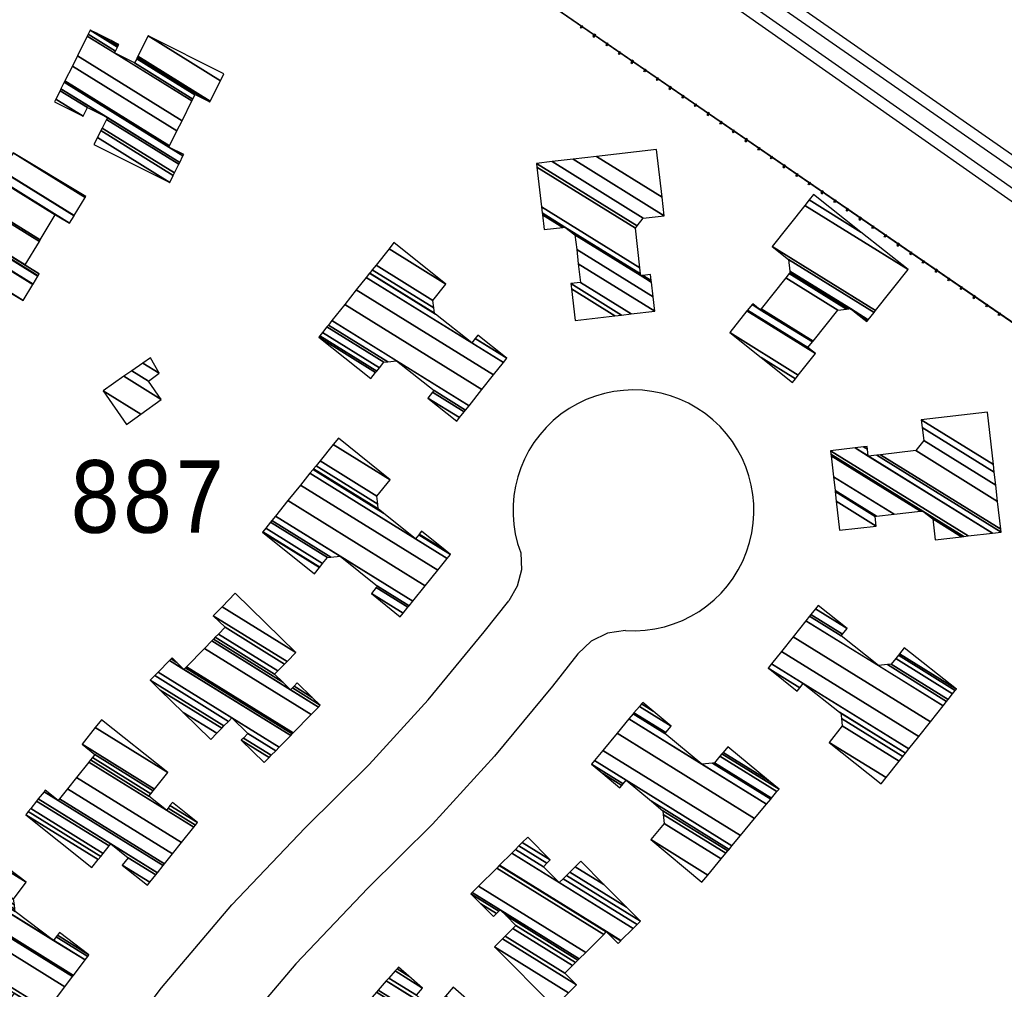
# Model space of a CAD drawing. Extents: x -0.5 to 41.9, y -0.5 to 29.8.
# Tile 45 of 129: x 6.78 to 7.009, y 5.019 to 5.244. Entities that reach past the tile are written whole.
import ezdxf
from ezdxf.enums import TextEntityAlignment as Align

# ---------------------------------------------------------------- set-up
doc = ezdxf.new("R2010")
doc.units = 0
doc.header["$MEASUREMENT"] = 0
for name, color, linetype in [('11', 2, 'CONTINUOUS'), ('21', 5, 'CONTINUOUS'), ('23', 1, 'CONTINUOUS'), ('41', 4, 'CONTINUOUS'), ('60', 6, 'CONTINUOUS')]:
    doc.layers.add(name, color=color, linetype=linetype)
doc.styles.add('MONOTXT', font='MONOTXT', dxfattribs={"height": 0.2})

msp = doc.modelspace()

# ---------------------------------------------------------------- linework, layer by layer
at = {"layer": '11'}
for points in [[(6.896577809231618, 5.120128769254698), (6.89671255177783, 5.116210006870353), (6.895758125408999, 5.112403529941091), (6.893787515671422, 5.10901250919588)], [(6.789143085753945, 4.987721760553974), (6.798153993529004, 4.99912996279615), (6.813239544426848, 5.019212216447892), (6.829554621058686, 5.038474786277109), (6.846549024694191, 5.05633378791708), (6.861370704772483, 5.071031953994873), (6.875080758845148, 5.086038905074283), (6.888117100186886, 5.101798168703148), (6.893787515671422, 5.10901250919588)], [(6.920893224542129, 5.102112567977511), (6.916721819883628, 5.101478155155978), (6.912932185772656, 5.099636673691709), (6.909855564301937, 5.096750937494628)], [(6.909855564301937, 5.096750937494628), (6.903926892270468, 5.089210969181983), (6.890497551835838, 5.072963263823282), (6.876119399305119, 5.057209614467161), (6.861089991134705, 5.042292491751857), (6.844398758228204, 5.024759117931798), (6.828864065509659, 5.006389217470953), (6.814092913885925, 4.986699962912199), (6.806092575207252, 4.976577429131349)]]:
    msp.add_lwpolyline(points, dxfattribs=at)
msp.add_arc((6.922732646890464, 5.130011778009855), 0.02795978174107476, 266.2278916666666, 560.6998444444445, dxfattribs=at)
at = {"layer": '41'}
for p, q in [((6.811394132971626, 5.344713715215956), (7.268996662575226, 5.023360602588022)), ((7.267593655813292, 5.030198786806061), (6.815623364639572, 5.345301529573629)), ((6.819546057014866, 5.345773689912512), (7.26952159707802, 5.032068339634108)), ((7.267048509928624, 5.021536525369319), (6.809887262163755, 5.34256794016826))]:
    msp.add_line(p, q, dxfattribs=at)
at = {"layer": '60'}
for p, q in [((6.693197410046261, 5.392006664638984), (7.33699504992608, 4.949202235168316)), ((6.693224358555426, 5.39204596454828), (7.337021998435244, 4.94924153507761))]:
    msp.add_line(p, q, dxfattribs=at)
for points in [[(6.910684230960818, 5.242420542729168), (6.910838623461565, 5.242314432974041), (6.910573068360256, 5.241928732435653), (6.91041923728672, 5.242034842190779)], [(6.910710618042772, 5.242458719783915), (6.910865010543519, 5.242353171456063), (6.910917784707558, 5.24243008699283), (6.910763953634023, 5.242536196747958)], [(6.91387931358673, 5.240222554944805), (6.913571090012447, 5.240434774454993), (6.913306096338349, 5.240049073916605), (6.913614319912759, 5.239837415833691)], [(6.913597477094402, 5.240473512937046), (6.913906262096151, 5.240261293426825), (6.913959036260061, 5.240338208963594), (6.91365081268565, 5.240550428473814)], [(6.916612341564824, 5.238342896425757), (6.916766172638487, 5.238237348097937), (6.916501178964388, 5.237851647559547), (6.916347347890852, 5.237957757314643)], [(6.916638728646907, 5.23838163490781), (6.91679312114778, 5.238275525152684), (6.916845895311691, 5.238353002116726), (6.916691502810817, 5.238458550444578)], [(6.919499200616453, 5.236357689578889), (6.919653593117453, 5.236251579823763), (6.919388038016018, 5.235865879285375), (6.919234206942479, 5.235971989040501)], [(6.919525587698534, 5.236395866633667), (6.91967998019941, 5.236289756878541), (6.91973275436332, 5.236367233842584), (6.919578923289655, 5.236473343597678)], [(6.922694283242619, 5.234159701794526), (6.922386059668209, 5.234371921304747), (6.922121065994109, 5.233986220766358), (6.922429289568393, 5.233774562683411)], [(6.922412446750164, 5.234410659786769), (6.922720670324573, 5.23419844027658), (6.922774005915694, 5.234275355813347), (6.922465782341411, 5.234487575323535)], [(6.925427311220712, 5.23228004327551), (6.925581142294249, 5.232173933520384), (6.925316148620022, 5.23178879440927), (6.925161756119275, 5.231894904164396)], [(6.925453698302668, 5.232318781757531), (6.925608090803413, 5.232212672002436), (6.925660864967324, 5.232289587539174), (6.925506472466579, 5.2323956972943)], [(6.928314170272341, 5.230294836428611), (6.928468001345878, 5.230188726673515), (6.928203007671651, 5.229803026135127), (6.928049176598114, 5.229909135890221)], [(6.928340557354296, 5.230333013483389), (6.928494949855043, 5.230226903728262), (6.928547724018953, 5.230304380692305), (6.928393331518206, 5.23041049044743)], [(6.931509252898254, 5.22809684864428), (6.931201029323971, 5.228309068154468), (6.930936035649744, 5.22792336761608), (6.931244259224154, 5.227711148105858)], [(6.931227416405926, 5.228347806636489), (6.931535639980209, 5.2281355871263), (6.931588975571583, 5.228212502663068), (6.931280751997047, 5.228424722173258)], [(6.934242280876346, 5.22621719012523), (6.934396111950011, 5.226111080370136), (6.93413111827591, 5.22572594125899), (6.93397672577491, 5.225832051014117)], [(6.9342686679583, 5.226255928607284), (6.934422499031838, 5.226149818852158), (6.934475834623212, 5.226226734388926), (6.934321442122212, 5.22633284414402)], [(6.937129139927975, 5.224231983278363), (6.937282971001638, 5.224125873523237), (6.93701797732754, 5.223740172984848), (6.936863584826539, 5.223846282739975)], [(6.937155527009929, 5.22427016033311), (6.937309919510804, 5.224164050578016), (6.937362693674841, 5.224241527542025), (6.93720830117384, 5.224347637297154)], [(6.940324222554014, 5.222033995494), (6.940015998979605, 5.222246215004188), (6.939751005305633, 5.2218605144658), (6.940059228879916, 5.22164829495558)], [(6.940042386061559, 5.222284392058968), (6.94035060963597, 5.222072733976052), (6.940403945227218, 5.22214964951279), (6.940095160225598, 5.222361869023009)], [(6.943057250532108, 5.220154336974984), (6.943211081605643, 5.220048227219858), (6.942946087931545, 5.219663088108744), (6.942791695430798, 5.219769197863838)], [(6.94308363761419, 5.220193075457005), (6.943237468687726, 5.22008696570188), (6.943290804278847, 5.220163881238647), (6.9431364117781, 5.220269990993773)], [(6.945944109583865, 5.21816856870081), (6.946097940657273, 5.218063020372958), (6.945832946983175, 5.217677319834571), (6.945678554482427, 5.217783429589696)], [(6.94597049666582, 5.218207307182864), (6.946124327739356, 5.218101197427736), (6.946177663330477, 5.21817867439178), (6.946023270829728, 5.218284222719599)], [(6.948857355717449, 5.216221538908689), (6.94916557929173, 5.216009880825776), (6.949218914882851, 5.216086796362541), (6.948910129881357, 5.216299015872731)], [(6.949139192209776, 5.215971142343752), (6.948830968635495, 5.216183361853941), (6.948565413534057, 5.215797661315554), (6.948874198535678, 5.215585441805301)], [(6.951871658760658, 5.214091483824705), (6.952026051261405, 5.213985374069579), (6.951761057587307, 5.213600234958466), (6.951606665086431, 5.213705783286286)], [(6.951898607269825, 5.214130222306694), (6.952052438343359, 5.214024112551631), (6.952105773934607, 5.2141010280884), (6.951951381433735, 5.214207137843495)], [(6.954759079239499, 5.212105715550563), (6.954912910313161, 5.211999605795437), (6.954647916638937, 5.211614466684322), (6.95449352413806, 5.211720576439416)], [(6.954785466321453, 5.212144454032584), (6.954939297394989, 5.212038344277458), (6.954992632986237, 5.212115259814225), (6.954838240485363, 5.212221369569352)], [(6.957954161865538, 5.209908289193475), (6.957645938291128, 5.210120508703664), (6.95738038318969, 5.209734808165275), (6.957689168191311, 5.209522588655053)], [(6.957672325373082, 5.210158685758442), (6.957980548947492, 5.20994646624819), (6.958033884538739, 5.210023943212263), (6.957725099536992, 5.210236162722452)], [(6.96068662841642, 5.208028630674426), (6.960841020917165, 5.207922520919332), (6.960576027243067, 5.207536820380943), (6.960421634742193, 5.207642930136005)], [(6.960713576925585, 5.208067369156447), (6.960867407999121, 5.207961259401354), (6.960920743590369, 5.20803817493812), (6.960766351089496, 5.208144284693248)], [(6.963573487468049, 5.206042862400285), (6.963727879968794, 5.205936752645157), (6.963462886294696, 5.205551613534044), (6.963308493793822, 5.20565772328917)], [(6.963600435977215, 5.206081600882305), (6.96375426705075, 5.20597549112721), (6.963807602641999, 5.206052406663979), (6.963653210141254, 5.206158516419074)], [(6.966769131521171, 5.203845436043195), (6.96646090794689, 5.204057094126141), (6.966195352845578, 5.203671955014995), (6.966504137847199, 5.203459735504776)], [(6.966487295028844, 5.204095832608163), (6.966795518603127, 5.203883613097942), (6.966848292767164, 5.203961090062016), (6.966540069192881, 5.204172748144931)], [(6.969501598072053, 5.20196577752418), (6.9696559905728, 5.201859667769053), (6.969390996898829, 5.201473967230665), (6.969236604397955, 5.201580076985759)], [(6.969527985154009, 5.202004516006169), (6.969682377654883, 5.201898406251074), (6.969735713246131, 5.201975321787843), (6.969581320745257, 5.202081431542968)], [(6.972388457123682, 5.199980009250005), (6.972542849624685, 5.199873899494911), (6.972277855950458, 5.199488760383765), (6.972123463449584, 5.199594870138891)], [(6.972415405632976, 5.200018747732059), (6.972569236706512, 5.19991263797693), (6.972622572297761, 5.199989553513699), (6.972468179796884, 5.200095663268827)], [(6.975302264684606, 5.198032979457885), (6.975610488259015, 5.197820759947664), (6.975663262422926, 5.197898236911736), (6.975355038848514, 5.198109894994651)], [(6.975584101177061, 5.197782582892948), (6.975275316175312, 5.197994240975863), (6.975010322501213, 5.197609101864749), (6.975318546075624, 5.197396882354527)], [(6.978316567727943, 5.1959029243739), (6.978470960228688, 5.195796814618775), (6.978205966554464, 5.195411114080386), (6.978051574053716, 5.195517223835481)], [(6.978342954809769, 5.195941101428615), (6.978497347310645, 5.195835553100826), (6.978550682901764, 5.195912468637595), (6.978396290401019, 5.196018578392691)], [(6.981203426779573, 5.193917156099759), (6.981357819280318, 5.193811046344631), (6.981092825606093, 5.193425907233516), (6.980938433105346, 5.193531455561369)], [(6.981230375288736, 5.19395589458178), (6.981384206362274, 5.193849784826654), (6.981437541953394, 5.193926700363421), (6.981283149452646, 5.194032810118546)], [(6.984399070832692, 5.191719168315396), (6.984090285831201, 5.191931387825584), (6.983825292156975, 5.191546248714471), (6.984133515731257, 5.191334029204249)], [(6.984117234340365, 5.191970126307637), (6.984425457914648, 5.191757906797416), (6.984478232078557, 5.191834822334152), (6.984170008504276, 5.192047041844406)], [(6.987131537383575, 5.189840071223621), (6.987285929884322, 5.189733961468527), (6.987020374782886, 5.189348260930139), (6.986866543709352, 5.189454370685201)], [(6.987157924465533, 5.189878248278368), (6.987312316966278, 5.189772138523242), (6.987365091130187, 5.189849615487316), (6.987211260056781, 5.189955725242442)], [(6.990018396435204, 5.187854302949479), (6.990172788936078, 5.187748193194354), (6.989907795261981, 5.187362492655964), (6.989753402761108, 5.187468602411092)], [(6.990044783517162, 5.187893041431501), (6.990199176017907, 5.187786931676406), (6.990252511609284, 5.187863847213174), (6.990098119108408, 5.18796995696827)], [(6.993214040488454, 5.185656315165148), (6.992905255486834, 5.185868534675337), (6.992640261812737, 5.185483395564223), (6.992948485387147, 5.18527117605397)], [(6.992932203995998, 5.185907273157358), (6.993240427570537, 5.185695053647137), (6.993293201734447, 5.185771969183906), (6.992984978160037, 5.185984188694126)], [(6.995946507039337, 5.183777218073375), (6.996100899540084, 5.183671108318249), (6.995835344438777, 5.18328540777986), (6.99568151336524, 5.183391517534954)], [(6.995972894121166, 5.18381539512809), (6.996127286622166, 5.183709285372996), (6.996180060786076, 5.183786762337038), (6.996026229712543, 5.183892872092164)], [(6.998833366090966, 5.1817914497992), (6.99898775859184, 5.181685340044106), (6.998722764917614, 5.181299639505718), (6.998568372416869, 5.181405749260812)], [(6.998859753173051, 5.181829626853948), (6.999014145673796, 5.181724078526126), (6.999066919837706, 5.181800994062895), (6.99891308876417, 5.181907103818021)], [(7.002028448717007, 5.179593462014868), (7.001720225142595, 5.179805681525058), (7.001455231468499, 5.17941998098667), (7.00176345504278, 5.179208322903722)], [(7.001746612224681, 5.179844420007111), (7.002055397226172, 5.179632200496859), (7.002108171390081, 5.179709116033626), (7.001799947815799, 5.179921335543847)], [(7.004761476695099, 5.177713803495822), (7.004915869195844, 5.17760825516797), (7.00465031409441, 5.177222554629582), (7.004496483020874, 5.177328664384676)], [(7.004787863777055, 5.177752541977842), (7.004942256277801, 5.177646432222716), (7.00499503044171, 5.177723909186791), (7.004841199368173, 5.177829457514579)], [(7.007648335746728, 5.175728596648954), (7.007802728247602, 5.175622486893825), (7.007537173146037, 5.175236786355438), (7.007383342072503, 5.175342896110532)], [(7.007674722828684, 5.175766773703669), (7.007829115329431, 5.175660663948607), (7.007881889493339, 5.175738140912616), (7.007728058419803, 5.175844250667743)]]:
    msp.add_lwpolyline(points, close=True, dxfattribs=at)

# ---------------------------------------------------------------- texts
at = {"layer": '23', "style": 'MONOTXT', "width": 0.8333333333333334}
msp.add_text('887', height=0.01684281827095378, dxfattribs=at).set_placement((6.809961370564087, 5.13324820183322), align=Align.MIDDLE)

# ---------------------------------------------------------------- meshes
at = {"layer": '21'}
mesh = msp.add_polyface(dxfattribs=at)
corners = [(6.797513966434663, 5.214905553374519), (6.798324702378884, 5.216530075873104), (6.815106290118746, 5.206125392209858), (6.788363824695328, 5.224831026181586), (6.799134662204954, 5.218153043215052), (6.815916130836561, 5.207748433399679), (6.788670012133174, 5.225444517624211), (6.795011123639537, 5.221512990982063), (6.799440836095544, 5.218766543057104), (6.816222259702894, 5.20836196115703), (6.789661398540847, 5.227430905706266), (6.79600260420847, 5.223499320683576), (6.800432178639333, 5.220752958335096), (6.81721345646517, 5.210348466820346), (6.789876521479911, 5.227861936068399), (6.800647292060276, 5.221183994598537), (6.817428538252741, 5.21077952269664), (6.7906442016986, 5.229400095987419), (6.818196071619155, 5.212317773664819), (6.814923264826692, 5.21434693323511), (6.790802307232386, 5.229716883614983), (6.818354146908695, 5.212634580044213), (6.815081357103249, 5.214663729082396), (6.792520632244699, 5.233159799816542), (6.816799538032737, 5.218106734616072), (6.817972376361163, 5.220456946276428), (6.793693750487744, 5.235509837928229), (6.817972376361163, 5.220456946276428), (6.820272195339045, 5.225063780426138), (6.802334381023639, 5.236185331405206), (6.795993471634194, 5.240116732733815), (6.820484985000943, 5.225490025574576), (6.806976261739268, 5.2338655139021), (6.802547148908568, 5.236611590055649), (6.796206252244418, 5.240542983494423), (6.820957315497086, 5.22643616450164), (6.807448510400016, 5.234811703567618), (6.80301943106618, 5.237557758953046), (6.796678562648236, 5.24148913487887), (6.821022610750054, 5.226566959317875), (6.807513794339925, 5.234942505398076), (6.803084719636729, 5.237688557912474), (6.798094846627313, 5.240782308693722), (6.824453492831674, 5.224854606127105), (6.807671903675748, 5.235259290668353), (6.803242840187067, 5.238005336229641), (6.801524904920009, 5.239070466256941), (6.824536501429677, 5.225020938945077), (6.807754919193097, 5.235425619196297), (6.803325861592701, 5.238171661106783), (6.826890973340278, 5.229738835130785), (6.810109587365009, 5.240143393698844), (6.827701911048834, 5.231363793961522)]
mesh.append_faces([[corners[k] for k in face] for face in [(0, 0, 2, 1), (1, 2, 5, 4), (3, 3, 7, 6), (4, 5, 9, 8), (6, 7, 11, 10), (8, 9, 13, 12), (10, 11, 15, 14), (12, 13, 16, 15), (14, 16, 18, 17), (17, 19, 22, 20), (19, 18, 21, 21), (20, 22, 24, 23), (23, 24, 27, 26), (26, 25, 28, 30), (30, 29, 33, 34), (29, 28, 31, 32), (34, 33, 37, 38), (32, 31, 35, 36), (38, 37, 41, 42), (36, 35, 39, 40), (42, 41, 45, 46), (40, 39, 43, 44), (46, 45, 49, 49), (44, 43, 47, 48), (48, 47, 50, 51), (51, 50, 52, 52)]], dxfattribs={"vtx0": -1, "vtx2": -1})
mesh = msp.add_polyface(dxfattribs=at)
corners = [(6.764255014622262, 5.1888250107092), (6.764406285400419, 5.18907734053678), (6.781118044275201, 5.178715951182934), (6.755897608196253, 5.199425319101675), (6.766623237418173, 5.192775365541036), (6.783335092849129, 5.182413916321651), (6.75595473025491, 5.199520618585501), (6.762268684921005, 5.195605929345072), (6.766680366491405, 5.192870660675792), (6.783392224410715, 5.182509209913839), (6.757095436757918, 5.201423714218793), (6.763410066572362, 5.197508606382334), (6.767821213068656, 5.194773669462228), (6.784533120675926, 5.184412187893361), (6.757136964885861, 5.201492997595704), (6.767862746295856, 5.194842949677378), (6.784574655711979, 5.184481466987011), (6.75739109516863, 5.201916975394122), (6.784828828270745, 5.184905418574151), (6.781569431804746, 5.186926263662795), (6.757420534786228, 5.201966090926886), (6.784858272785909, 5.184954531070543), (6.781598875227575, 5.186975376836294), (6.760683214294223, 5.207409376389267), (6.784861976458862, 5.192418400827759), (6.785080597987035, 5.192783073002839), (6.760901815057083, 5.207774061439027), (6.785080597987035, 5.192783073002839), (6.788564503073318, 5.198594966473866), (6.770701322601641, 5.209670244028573), (6.764385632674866, 5.213586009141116), (6.788591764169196, 5.19864044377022), (6.773891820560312, 5.207754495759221), (6.770728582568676, 5.20971572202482), (6.764412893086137, 5.213631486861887), (6.789792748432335, 5.197920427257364), (6.775150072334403, 5.206998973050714), (6.770739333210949, 5.209733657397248), (6.764423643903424, 5.213649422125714), (6.791880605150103, 5.196668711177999), (6.775168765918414, 5.207030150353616), (6.770758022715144, 5.209764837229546), (6.764442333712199, 5.213680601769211), (6.792907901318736, 5.198381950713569), (6.77619602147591, 5.208743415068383), (6.771785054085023, 5.211478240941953), (6.76546938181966, 5.215393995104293), (6.792965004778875, 5.198477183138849), (6.776253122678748, 5.208838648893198), (6.771842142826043, 5.211573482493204), (6.795470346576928, 5.202655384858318), (6.778758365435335, 5.21301691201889), (6.795621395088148, 5.202907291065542)]
mesh.append_faces([[corners[k] for k in face] for face in [(0, 0, 2, 1), (1, 2, 5, 4), (3, 3, 7, 6), (4, 5, 9, 8), (6, 7, 11, 10), (8, 9, 13, 12), (10, 11, 15, 14), (12, 13, 16, 15), (14, 16, 18, 17), (17, 19, 22, 20), (19, 18, 21, 21), (20, 22, 24, 23), (23, 24, 27, 26), (26, 25, 28, 30), (30, 29, 33, 34), (29, 28, 31, 32), (34, 33, 37, 38), (32, 31, 35, 36), (38, 37, 41, 42), (36, 35, 39, 40), (42, 41, 45, 46), (40, 39, 43, 44), (46, 45, 49, 49), (44, 43, 47, 48), (48, 47, 50, 51), (51, 50, 52, 52)]], dxfattribs={"vtx0": -1, "vtx2": -1})
mesh = msp.add_polyface(dxfattribs=at)
corners = [(6.909173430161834, 5.174124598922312), (6.90833287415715, 5.181435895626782), (6.918412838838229, 5.175186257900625), (6.908193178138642, 5.182650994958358), (6.91994850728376, 5.175362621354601), (6.910425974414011, 5.182907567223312), (6.922181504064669, 5.17561906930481), (6.909928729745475, 5.187236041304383), (6.927652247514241, 5.176247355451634), (6.902001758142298, 5.195214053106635), (6.90954984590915, 5.190534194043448), (6.927273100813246, 5.179545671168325), (6.901610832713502, 5.198617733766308), (6.906302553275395, 5.195708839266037), (6.909158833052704, 5.193937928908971), (6.926881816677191, 5.182949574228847), (6.901604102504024, 5.198676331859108), (6.906376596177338, 5.195717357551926), (6.908837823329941, 5.194191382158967), (6.926875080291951, 5.183008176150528), (6.924440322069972, 5.184517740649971), (6.901562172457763, 5.199041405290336), (6.906837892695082, 5.195770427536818), (6.926833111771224, 5.183373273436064), (6.924901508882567, 5.184570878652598), (6.924398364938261, 5.184882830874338), (6.901401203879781, 5.200442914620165), (6.926671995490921, 5.184774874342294), (6.92423729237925, 5.186284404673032), (6.900337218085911, 5.20970674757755), (6.923172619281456, 5.195548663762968), (6.900240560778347, 5.210548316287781), (6.923590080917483, 5.19607147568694), (6.903875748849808, 5.210966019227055), (6.925016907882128, 5.197858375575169), (6.908711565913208, 5.211521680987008), (6.929852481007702, 5.19841418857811), (6.91416564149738, 5.21214838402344), (6.929356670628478, 5.202729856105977), (6.91416564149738, 5.21214838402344), (6.928090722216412, 5.213749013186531)]
mesh.append_faces([[corners[k] for k in face] for face in [(0, 0, 2, 1), (1, 2, 4, 3), (3, 4, 6, 5), (5, 6, 8, 7), (7, 8, 11, 10), (9, 9, 13, 12), (10, 11, 15, 14), (12, 13, 17, 16), (14, 15, 19, 18), (16, 17, 22, 21), (18, 20, 25, 22), (20, 19, 23, 24), (21, 25, 28, 26), (24, 23, 27, 27), (26, 28, 30, 29), (29, 30, 32, 31), (31, 32, 34, 33), (33, 34, 36, 35), (35, 36, 38, 37), (39, 38, 40, 40)]], dxfattribs={"vtx0": -1, "vtx2": -1})
mesh = msp.add_polyface(dxfattribs=at)
corners = [(6.959639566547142, 5.159705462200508), (6.952355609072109, 5.165487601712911), (6.960313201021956, 5.160553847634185), (6.945071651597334, 5.171270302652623), (6.960987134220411, 5.161402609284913), (6.94906028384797, 5.176295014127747), (6.964976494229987, 5.166426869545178), (6.949223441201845, 5.17650055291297), (6.963216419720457, 5.167824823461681), (6.952168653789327, 5.176595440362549), (6.950245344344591, 5.177787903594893), (6.964238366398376, 5.16911214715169), (6.952331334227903, 5.176800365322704), (6.950408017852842, 5.177992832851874), (6.964401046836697, 5.169317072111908), (6.958050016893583, 5.184004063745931), (6.970119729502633, 5.176520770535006), (6.958841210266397, 5.185000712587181), (6.97215085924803, 5.176748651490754), (6.976870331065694, 5.173822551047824), (6.959071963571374, 5.185291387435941), (6.972743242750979, 5.176815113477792), (6.974377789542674, 5.175801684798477), (6.977101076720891, 5.174113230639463), (6.959042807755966, 5.185539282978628), (6.973057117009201, 5.176850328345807), (6.977223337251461, 5.174267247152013), (6.958726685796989, 5.188227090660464), (6.978548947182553, 5.175937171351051), (6.954913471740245, 5.19125318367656), (6.978901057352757, 5.17638073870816), (6.962480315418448, 5.200784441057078), (6.986467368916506, 5.185912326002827), (6.975488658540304, 5.194627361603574), (6.963495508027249, 5.202063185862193), (6.975488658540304, 5.194627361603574), (6.964511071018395, 5.20334239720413)]
mesh.append_faces([[corners[k] for k in face] for face in [(0, 0, 2, 1), (1, 2, 4, 3), (3, 4, 6, 5), (5, 6, 8, 7), (7, 8, 11, 10), (10, 9, 13, 13), (9, 11, 14, 12), (12, 14, 16, 15), (15, 16, 18, 17), (17, 18, 21, 20), (19, 19, 23, 22), (20, 21, 25, 24), (22, 23, 26, 25), (24, 26, 28, 27), (27, 28, 30, 29), (29, 30, 32, 31), (31, 32, 35, 34), (34, 33, 36, 36)]], dxfattribs={"vtx0": -1, "vtx2": -1})
mesh = msp.add_polyface(dxfattribs=at)
corners = [(6.861787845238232, 5.160599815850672), (6.849698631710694, 5.170197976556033), (6.86290652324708, 5.162009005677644), (6.849935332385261, 5.170496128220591), (6.863143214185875, 5.162307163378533), (6.88177072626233, 5.150757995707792), (6.850557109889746, 5.171279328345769), (6.863764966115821, 5.163090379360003), (6.875048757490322, 5.15609436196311), (6.882392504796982, 5.151541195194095), (6.851606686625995, 5.17260139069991), (6.864814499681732, 5.164412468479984), (6.876098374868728, 5.157416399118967), (6.883442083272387, 5.152863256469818), (6.851954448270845, 5.173039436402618), (6.865700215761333, 5.164516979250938), (6.876446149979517, 5.157854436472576), (6.883789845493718, 5.153301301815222), (6.852759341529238, 5.174053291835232), (6.867750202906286, 5.164758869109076), (6.884594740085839, 5.154315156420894), (6.855718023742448, 5.177780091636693), (6.887553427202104, 5.158041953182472), (6.858413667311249, 5.18117556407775), (6.890248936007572, 5.161437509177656), (6.858413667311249, 5.18117556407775), (6.892560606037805, 5.164349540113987), (6.885216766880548, 5.16890276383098), (6.860725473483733, 5.184087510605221), (6.89333612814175, 5.165326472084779), (6.885992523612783, 5.169879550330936), (6.876828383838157, 5.175561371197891), (6.86150104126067, 5.185064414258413), (6.893028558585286, 5.165570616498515), (6.88602096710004, 5.169915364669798), (6.876520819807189, 5.175805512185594), (6.861529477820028, 5.185100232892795), (6.886614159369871, 5.170662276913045), (6.876386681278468, 5.177003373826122), (6.862122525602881, 5.185847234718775), (6.876191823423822, 5.178743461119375), (6.862984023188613, 5.186932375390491), (6.8792179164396, 5.182556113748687), (6.866010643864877, 5.190744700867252), (6.867129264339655, 5.192153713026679)]
mesh.append_faces([[corners[k] for k in face] for face in [(0, 0, 2, 1), (1, 2, 4, 3), (3, 4, 7, 6), (5, 5, 9, 8), (6, 7, 11, 10), (8, 9, 13, 12), (10, 11, 15, 14), (12, 13, 17, 16), (14, 15, 19, 18), (16, 17, 20, 19), (18, 20, 22, 21), (21, 22, 24, 23), (25, 24, 26, 28), (28, 27, 31, 32), (27, 26, 29, 30), (32, 31, 35, 36), (30, 29, 33, 34), (36, 35, 38, 39), (34, 33, 37, 37), (39, 38, 40, 41), (41, 40, 42, 43), (43, 42, 44, 44)]], dxfattribs={"vtx0": -1, "vtx2": -1})
mesh = msp.add_polyface(dxfattribs=at)
corners = [(6.805048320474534, 5.14992371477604), (6.805048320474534, 5.14992371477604), (6.799658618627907, 5.157783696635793), (6.808414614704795, 5.152354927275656), (6.80447866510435, 5.16112821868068), (6.813132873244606, 5.155762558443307), (6.806348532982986, 5.162425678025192), (6.810213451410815, 5.160029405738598), (6.808881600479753, 5.164183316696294), (6.812683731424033, 5.161825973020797), (6.810662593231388, 5.16541910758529)]
mesh.append_faces([[corners[k] for k in face] for face in [(0, 1, 3, 2), (2, 3, 5, 4), (4, 5, 7, 6), (6, 7, 9, 8), (8, 9, 10, 10)]], dxfattribs={"vtx0": -1, "vtx2": -1})
mesh = msp.add_polyface(dxfattribs=at)
corners = [(6.970561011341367, 5.125389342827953), (6.969785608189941, 5.132137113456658), (6.979087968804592, 5.126369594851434), (6.969529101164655, 5.134369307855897), (6.978831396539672, 5.128601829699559), (6.969499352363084, 5.134628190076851), (6.979158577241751, 5.128639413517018), (6.969133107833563, 5.137817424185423), (6.983189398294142, 5.129102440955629), (6.99272784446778, 5.123188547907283), (6.968577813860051, 5.142652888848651), (6.989300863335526, 5.129804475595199), (6.992171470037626, 5.128024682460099), (6.998838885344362, 5.12389084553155), (6.968526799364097, 5.143097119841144), (6.989862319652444, 5.129868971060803), (6.999400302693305, 5.123955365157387), (6.968438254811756, 5.143868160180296), (7.00037474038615, 5.124067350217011), (6.977221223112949, 5.142615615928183), (6.974143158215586, 5.144524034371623), (7.006079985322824, 5.12472301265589), (6.979204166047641, 5.14284331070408), (6.977040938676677, 5.144184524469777), (6.976125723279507, 5.14475196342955), (7.008062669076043, 5.124950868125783), (6.980043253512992, 5.142939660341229), (6.976964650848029, 5.144848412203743), (7.007986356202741, 5.125614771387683), (6.988251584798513, 5.143882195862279), (7.00723982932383, 5.132109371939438), (6.990083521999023, 5.146203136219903), (7.006812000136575, 5.135831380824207), (7.006462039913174, 5.138875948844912), (6.989733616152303, 5.149247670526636), (7.006462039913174, 5.138875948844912), (7.00625617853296, 5.140667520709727), (6.98952770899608, 5.151039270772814), (7.004861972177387, 5.152801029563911)]
mesh.append_faces([[corners[k] for k in face] for face in [(0, 0, 2, 1), (1, 2, 4, 3), (3, 4, 6, 5), (5, 6, 8, 7), (7, 8, 11, 10), (9, 9, 13, 12), (10, 11, 15, 14), (12, 13, 16, 15), (14, 16, 18, 17), (17, 18, 21, 20), (20, 19, 23, 24), (19, 21, 25, 22), (24, 23, 27, 27), (22, 25, 28, 26), (26, 28, 30, 29), (29, 30, 32, 31), (31, 32, 35, 34), (34, 33, 36, 37), (37, 36, 38, 38)]], dxfattribs={"vtx0": -1, "vtx2": -1})
mesh = msp.add_polyface(dxfattribs=at)
corners = [(6.84867458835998, 5.115287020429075), (6.83665779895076, 5.124975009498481), (6.849877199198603, 5.116778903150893), (6.836719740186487, 5.12505184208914), (6.849939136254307, 5.116855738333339), (6.868583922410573, 5.105295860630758), (6.837388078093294, 5.125880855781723), (6.850607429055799, 5.117684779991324), (6.861901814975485, 5.110682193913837), (6.869252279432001, 5.106124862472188), (6.838510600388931, 5.127273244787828), (6.851729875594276, 5.119077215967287), (6.863024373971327, 5.11207456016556), (6.870374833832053, 5.10751723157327), (6.838798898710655, 5.127630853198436), (6.852464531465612, 5.119158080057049), (6.863312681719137, 5.112432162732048), (6.870663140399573, 5.107874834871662), (6.839663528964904, 5.128703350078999), (6.854667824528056, 5.119400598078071), (6.871527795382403, 5.108947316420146), (6.842556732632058, 5.132292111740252), (6.874421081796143, 5.112536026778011), (6.845454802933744, 5.135886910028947), (6.877318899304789, 5.116130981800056), (6.845454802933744, 5.135886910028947), (6.879516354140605, 5.118857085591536), (6.872165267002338, 5.123414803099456), (6.847652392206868, 5.138612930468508), (6.88025767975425, 5.119776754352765), (6.872906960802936, 5.124334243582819), (6.864754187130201, 5.129389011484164), (6.848393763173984, 5.139532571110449), (6.879024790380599, 5.120770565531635), (6.873030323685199, 5.124487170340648), (6.863521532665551, 5.130382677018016), (6.848517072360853, 5.139685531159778), (6.873575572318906, 5.125163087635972), (6.863408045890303, 5.13146701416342), (6.849062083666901, 5.140361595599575), (6.863213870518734, 5.133322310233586), (6.849994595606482, 5.141518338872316), (6.866269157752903, 5.137112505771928), (6.853050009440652, 5.145308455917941), (6.854252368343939, 5.146799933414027)]
mesh.append_faces([[corners[k] for k in face] for face in [(0, 0, 2, 1), (1, 2, 4, 3), (3, 4, 7, 6), (5, 5, 9, 8), (6, 7, 11, 10), (8, 9, 13, 12), (10, 11, 15, 14), (12, 13, 17, 16), (14, 15, 19, 18), (16, 17, 20, 19), (18, 20, 22, 21), (21, 22, 24, 23), (25, 24, 26, 28), (28, 27, 31, 32), (27, 26, 29, 30), (32, 31, 35, 36), (30, 29, 33, 34), (36, 35, 38, 39), (34, 33, 37, 37), (39, 38, 40, 41), (41, 40, 42, 43), (43, 42, 44, 44)]], dxfattribs={"vtx0": -1, "vtx2": -1})
mesh = msp.add_polyface(dxfattribs=at)
corners = [(6.824658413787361, 5.07684384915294), (6.818241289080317, 5.083110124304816), (6.826049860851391, 5.078268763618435), (6.837035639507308, 5.071457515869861), (6.812922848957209, 5.088303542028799), (6.827203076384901, 5.079449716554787), (6.831721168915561, 5.076648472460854), (6.838188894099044, 5.072638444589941), (6.810591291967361, 5.090580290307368), (6.827708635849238, 5.079967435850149), (6.832226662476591, 5.077166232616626), (6.838694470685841, 5.073156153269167), (6.811636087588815, 5.091650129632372), (6.828753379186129, 5.081037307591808), (6.833271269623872, 5.078236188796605), (6.839739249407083, 5.074226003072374), (6.812442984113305, 5.092476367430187), (6.8295602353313, 5.081863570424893), (6.840546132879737, 5.075052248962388), (6.818417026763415, 5.093106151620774), (6.815079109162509, 5.095175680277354), (6.843182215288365, 5.077751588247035), (6.818774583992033, 5.093472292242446), (6.816767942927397, 5.094716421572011), (6.815436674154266, 5.09554181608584), (6.843539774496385, 5.078117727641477), (6.819011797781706, 5.093715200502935), (6.815673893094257, 5.095784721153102), (6.843776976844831, 5.078360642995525), (6.823188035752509, 5.097991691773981), (6.847953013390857, 5.082637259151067), (6.823188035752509, 5.097991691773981), (6.849645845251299, 5.084370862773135), (6.843177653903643, 5.088381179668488), (6.824881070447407, 5.099725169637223), (6.850043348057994, 5.084777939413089), (6.843575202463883, 5.08878822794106), (6.841338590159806, 5.090174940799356), (6.825278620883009, 5.100132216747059), (6.848174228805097, 5.08660342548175), (6.843980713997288, 5.089203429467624), (6.839462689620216, 5.092004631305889), (6.825684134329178, 5.100547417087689), (6.844728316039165, 5.089968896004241), (6.840210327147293, 5.092770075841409), (6.826431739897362, 5.101312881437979), (6.841737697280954, 5.094333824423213), (6.82795904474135, 5.102876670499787), (6.842333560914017, 5.094943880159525), (6.82521591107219, 5.105556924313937), (6.844365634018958, 5.097024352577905), (6.82724793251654, 5.107637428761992), (6.830298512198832, 5.110760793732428)]
mesh.append_faces([[corners[k] for k in face] for face in [(0, 0, 2, 1), (1, 2, 5, 4), (3, 3, 7, 6), (4, 5, 9, 8), (6, 7, 11, 10), (8, 9, 13, 12), (10, 11, 15, 14), (12, 13, 17, 16), (14, 15, 18, 17), (16, 18, 21, 20), (20, 19, 23, 24), (19, 21, 25, 22), (24, 23, 27, 27), (22, 25, 28, 26), (26, 28, 30, 29), (31, 30, 32, 34), (34, 33, 37, 38), (33, 32, 35, 36), (38, 37, 41, 42), (36, 35, 39, 40), (42, 41, 44, 45), (40, 39, 43, 43), (45, 44, 46, 47), (47, 46, 48, 49), (49, 48, 50, 51), (51, 50, 52, 52)]], dxfattribs={"vtx0": -1, "vtx2": -1})
mesh = msp.add_polyface(dxfattribs=at)
corners = [(6.980225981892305, 5.066573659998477), (6.968136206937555, 5.076171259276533), (6.981344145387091, 5.067982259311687), (6.971163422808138, 5.079983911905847), (6.984370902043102, 5.07179519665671), (6.960741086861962, 5.088065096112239), (6.970968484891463, 5.081724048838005), (6.985232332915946, 5.072880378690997), (6.954336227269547, 5.09314971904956), (6.961333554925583, 5.088811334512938), (6.970834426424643, 5.082920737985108), (6.985824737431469, 5.07362665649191), (6.954019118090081, 5.09340146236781), (6.961362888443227, 5.088848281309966), (6.970517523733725, 5.083172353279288), (6.985854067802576, 5.073663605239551), (6.954794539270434, 5.094378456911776), (6.962138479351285, 5.089825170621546), (6.986629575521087, 5.074640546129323), (6.988941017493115, 5.077552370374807), (6.957105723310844, 5.097290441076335), (6.988941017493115, 5.077552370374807), (6.991636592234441, 5.080947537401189), (6.959800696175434, 5.100685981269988), (6.994596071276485, 5.084675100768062), (6.979605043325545, 5.09396962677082), (6.962760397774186, 5.104413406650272), (6.995400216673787, 5.085687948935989), (6.981654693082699, 5.094210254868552), (6.970908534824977, 5.100872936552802), (6.96356460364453, 5.105426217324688), (6.995748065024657, 5.086126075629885), (6.982541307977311, 5.094314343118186), (6.971256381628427, 5.101311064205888), (6.963912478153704, 5.105864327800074), (6.996797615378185, 5.087448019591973), (6.983590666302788, 5.095636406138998), (6.972305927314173, 5.102633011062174), (6.96496210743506, 5.107186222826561), (6.997419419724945, 5.088231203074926), (6.984212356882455, 5.096419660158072), (6.965583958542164, 5.107969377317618), (6.99765661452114, 5.088529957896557), (6.984449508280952, 5.09671844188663), (6.98556796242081, 5.098127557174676)]
mesh.append_faces([[corners[k] for k in face] for face in [(0, 0, 2, 1), (1, 2, 4, 3), (3, 4, 7, 6), (5, 5, 9, 8), (6, 7, 11, 10), (8, 9, 13, 12), (10, 11, 15, 14), (12, 13, 17, 16), (14, 15, 18, 17), (16, 18, 21, 20), (20, 19, 22, 23), (23, 22, 24, 26), (26, 25, 29, 30), (25, 24, 27, 28), (30, 29, 33, 34), (28, 27, 31, 32), (34, 33, 37, 38), (32, 31, 35, 36), (38, 37, 41, 41), (36, 35, 39, 40), (40, 39, 42, 43), (43, 42, 44, 44)]], dxfattribs={"vtx0": -1, "vtx2": -1})
mesh = msp.add_polyface(dxfattribs=at)
corners = [(6.938609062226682, 5.043727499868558), (6.926729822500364, 5.05358447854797), (6.939974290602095, 5.045372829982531), (6.929838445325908, 5.057330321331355), (6.943082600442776, 5.049118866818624), (6.919593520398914, 5.065636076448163), (6.929651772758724, 5.059399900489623), (6.944153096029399, 5.050408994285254), (6.915658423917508, 5.068901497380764), (6.920045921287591, 5.066181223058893), (6.92957289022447, 5.060274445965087), (6.944605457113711, 5.050954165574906), (6.912988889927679, 5.071116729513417), (6.920352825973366, 5.066551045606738), (6.926904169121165, 5.062489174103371), (6.944912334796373, 5.051324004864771), (6.913664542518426, 5.071930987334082), (6.921028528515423, 5.067365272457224), (6.945587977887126, 5.052138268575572), (6.947559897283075, 5.054514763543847), (6.915636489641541, 5.074307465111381), (6.947559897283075, 5.054514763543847), (6.950851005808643, 5.058481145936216), (6.918927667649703, 5.078273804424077), (6.953613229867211, 5.061810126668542), (6.938580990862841, 5.071130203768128), (6.921689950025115, 5.081602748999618), (6.954596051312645, 5.062994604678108), (6.941087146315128, 5.071370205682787), (6.930036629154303, 5.078221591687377), (6.922672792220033, 5.082787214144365), (6.954767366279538, 5.063201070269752), (6.941523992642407, 5.071412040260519), (6.9302080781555, 5.078427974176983), (6.92284411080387, 5.082993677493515), (6.956030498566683, 5.064723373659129), (6.942787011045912, 5.072934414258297), (6.931472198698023, 5.079949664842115), (6.924107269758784, 5.084515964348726), (6.956510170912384, 5.065301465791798), (6.943266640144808, 5.073512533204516), (6.927298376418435, 5.083412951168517), (6.924586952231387, 5.085094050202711), (6.954080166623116, 5.067318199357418), (6.94354610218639, 5.073849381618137), (6.924866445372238, 5.085430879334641), (6.944632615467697, 5.075159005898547)]
mesh.append_faces([[corners[k] for k in face] for face in [(0, 0, 2, 1), (1, 2, 4, 3), (3, 4, 7, 6), (5, 5, 9, 8), (6, 7, 11, 10), (8, 9, 13, 12), (10, 11, 15, 14), (12, 13, 17, 16), (14, 15, 18, 17), (16, 18, 21, 20), (20, 19, 22, 23), (23, 22, 24, 26), (26, 25, 29, 30), (25, 24, 27, 28), (30, 29, 33, 34), (28, 27, 31, 32), (34, 33, 37, 38), (32, 31, 35, 36), (38, 37, 41, 42), (36, 35, 39, 40), (42, 41, 45, 45), (40, 39, 43, 44), (44, 43, 46, 46)]], dxfattribs={"vtx0": -1, "vtx2": -1})
mesh = msp.add_polyface(dxfattribs=at)
corners = [(6.797071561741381, 5.047114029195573), (6.781704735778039, 5.059378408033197), (6.798532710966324, 5.048944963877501), (6.782296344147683, 5.060119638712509), (6.799124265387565, 5.049686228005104), (6.809924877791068, 5.042989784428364), (6.782848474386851, 5.060811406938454), (6.799676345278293, 5.050378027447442), (6.804118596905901, 5.047623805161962), (6.810477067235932, 5.043681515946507), (6.78423286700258, 5.062545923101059), (6.801060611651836, 5.052112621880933), (6.805502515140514, 5.049358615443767), (6.811861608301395, 5.045415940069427), (6.784620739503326, 5.063031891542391), (6.801448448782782, 5.052598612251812), (6.812249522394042, 5.045901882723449), (6.789239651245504, 5.062671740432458), (6.785957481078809, 5.064706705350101), (6.813586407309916, 5.047576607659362), (6.789524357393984, 5.063028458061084), (6.786242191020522, 5.065063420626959), (6.81387114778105, 5.047933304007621), (6.79138526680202, 5.065360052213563), (6.815732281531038, 5.050264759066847), (6.793499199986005, 5.068008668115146), (6.817845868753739, 5.052913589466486), (6.793499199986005, 5.068008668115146), (6.820706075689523, 5.056498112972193), (6.814347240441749, 5.060440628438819), (6.796359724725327, 5.071592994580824), (6.821090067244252, 5.056979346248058), (6.81473118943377, 5.060921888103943), (6.810289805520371, 5.063675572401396), (6.796743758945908, 5.072074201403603), (6.821538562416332, 5.057541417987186), (6.815179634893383, 5.061483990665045), (6.810738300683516, 5.064237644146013), (6.797192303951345, 5.072636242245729), (6.8157317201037, 5.062176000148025), (6.811290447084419, 5.064929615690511), (6.797744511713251, 5.073328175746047), (6.811305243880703, 5.064948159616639), (6.797759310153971, 5.073346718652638), (6.811590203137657, 5.06530528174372), (6.794761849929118, 5.07573896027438), (6.814666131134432, 5.069160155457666), (6.797838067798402, 5.079593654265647), (6.799298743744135, 5.081423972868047)]
mesh.append_faces([[corners[k] for k in face] for face in [(0, 0, 2, 1), (1, 2, 4, 3), (3, 4, 7, 6), (5, 5, 9, 8), (6, 7, 11, 10), (8, 9, 13, 12), (10, 11, 15, 14), (12, 13, 16, 15), (14, 16, 19, 18), (18, 17, 21, 21), (17, 19, 22, 20), (20, 22, 24, 23), (23, 24, 26, 25), (27, 26, 28, 30), (30, 29, 33, 34), (29, 28, 31, 32), (34, 33, 37, 38), (32, 31, 35, 36), (38, 37, 40, 41), (36, 35, 39, 39), (41, 40, 42, 43), (43, 42, 44, 45), (45, 44, 46, 47), (47, 46, 48, 48)]], dxfattribs={"vtx0": -1, "vtx2": -1})
mesh = msp.add_polyface(dxfattribs=at)
corners = [(6.904354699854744, 5.01474774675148), (6.890486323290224, 5.028685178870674), (6.907660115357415, 5.018037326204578), (6.892337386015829, 5.030526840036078), (6.909510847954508, 5.019879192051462), (6.892981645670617, 5.031167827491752), (6.906805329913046, 5.022597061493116), (6.89022413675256, 5.035745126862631), (6.894757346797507, 5.032934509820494), (6.908580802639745, 5.024363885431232), (6.887276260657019, 5.038708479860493), (6.890927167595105, 5.036444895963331), (6.895460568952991, 5.033634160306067), (6.909283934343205, 5.025063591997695), (6.884984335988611, 5.041012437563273), (6.891473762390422, 5.036988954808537), (6.89315925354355, 5.035943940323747), (6.909830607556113, 5.025607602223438), (6.885307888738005, 5.041334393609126), (6.891797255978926, 5.037310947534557), (6.910154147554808, 5.025929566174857), (6.911645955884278, 5.027414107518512), (6.886799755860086, 5.042818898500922), (6.911645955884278, 5.027414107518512), (6.915842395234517, 5.031588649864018), (6.919191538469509, 5.02951216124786), (6.89099545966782, 5.046993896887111), (6.916429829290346, 5.03217301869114), (6.91673020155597, 5.031986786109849), (6.919778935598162, 5.030096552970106), (6.891582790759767, 5.047578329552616), (6.916487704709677, 5.032230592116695), (6.91983680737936, 5.030154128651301), (6.891640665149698, 5.047635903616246), (6.922680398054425, 5.032983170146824), (6.905506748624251, 5.043630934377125), (6.894484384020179, 5.050464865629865), (6.923555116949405, 5.033853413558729), (6.906381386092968, 5.044501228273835), (6.901848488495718, 5.047311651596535), (6.895359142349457, 5.051335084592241), (6.924348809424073, 5.034643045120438), (6.907175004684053, 5.045290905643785), (6.902641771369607, 5.048101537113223), (6.896152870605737, 5.052124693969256), (6.921076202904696, 5.037932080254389), (6.907955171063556, 5.046067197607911), (6.903421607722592, 5.048878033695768), (6.896933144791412, 5.052900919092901), (6.915836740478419, 5.043197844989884), (6.90920422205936, 5.04731004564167), (6.898182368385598, 5.05414366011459), (6.910480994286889, 5.048580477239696)]
mesh.append_faces([[corners[k] for k in face] for face in [(0, 0, 2, 1), (1, 2, 4, 3), (3, 4, 6, 5), (5, 6, 9, 8), (7, 7, 11, 10), (8, 9, 13, 12), (10, 11, 15, 14), (12, 13, 17, 16), (14, 15, 19, 18), (16, 17, 20, 19), (18, 20, 23, 22), (22, 21, 24, 26), (26, 24, 27, 30), (25, 25, 29, 28), (30, 27, 31, 33), (28, 29, 32, 31), (33, 32, 34, 36), (36, 35, 39, 40), (35, 34, 37, 38), (40, 39, 43, 44), (38, 37, 41, 42), (44, 43, 47, 48), (42, 41, 45, 46), (48, 47, 51, 51), (46, 45, 49, 50), (50, 49, 52, 52)]], dxfattribs={"vtx0": -1, "vtx2": -1})
mesh = msp.add_polyface(dxfattribs=at)
corners = [(6.764614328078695, 5.005630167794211), (6.751192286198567, 5.015728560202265), (6.765525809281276, 5.006841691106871), (6.751192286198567, 5.015728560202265), (6.773187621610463, 5.017025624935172), (6.758853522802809, 5.025912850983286), (6.773222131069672, 5.017071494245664), (6.758345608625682, 5.026295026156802), (6.770854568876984, 5.018852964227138), (6.755977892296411, 5.028076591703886), (6.769611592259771, 5.019788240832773), (6.756062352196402, 5.028188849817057), (6.76987240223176, 5.020134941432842), (6.784500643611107, 5.011065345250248), (6.756323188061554, 5.028535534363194), (6.77033556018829, 5.020750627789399), (6.777684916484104, 5.016193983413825), (6.78496387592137, 5.011680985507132), (6.756786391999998, 5.029151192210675), (6.771664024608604, 5.022516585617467), (6.779013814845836, 5.01795967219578), (6.786292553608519, 5.01344681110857), (6.758114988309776, 5.030917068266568), (6.772131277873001, 5.02313771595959), (6.786759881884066, 5.014067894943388), (6.758582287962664, 5.031538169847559), (6.790776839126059, 5.019406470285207), (6.762598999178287, 5.036876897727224), (6.792568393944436, 5.021788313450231), (6.764390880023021, 5.039258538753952), (6.792795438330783, 5.022090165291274), (6.761045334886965, 5.041775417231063), (6.795482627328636, 5.025662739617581), (6.788158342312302, 5.030203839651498), (6.763732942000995, 5.04534773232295), (6.796084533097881, 5.026462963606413), (6.788760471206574, 5.031003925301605), (6.779286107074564, 5.036878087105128), (6.764334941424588, 5.046147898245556), (6.796367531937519, 5.026839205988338), (6.789043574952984, 5.031380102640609), (6.779202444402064, 5.03748166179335), (6.764617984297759, 5.046524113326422), (6.789509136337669, 5.031998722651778), (6.779064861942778, 5.038474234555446), (6.765083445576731, 5.047142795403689), (6.778880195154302, 5.039806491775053), (6.765708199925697, 5.047973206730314), (6.781807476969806, 5.043696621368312), (6.768635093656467, 5.05186357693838), (6.769472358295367, 5.052976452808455)]
mesh.append_faces([[corners[k] for k in face] for face in [(0, 0, 2, 1), (3, 2, 4, 5), (5, 4, 6, 7), (7, 6, 8, 9), (9, 8, 10, 11), (11, 10, 12, 14), (14, 12, 15, 18), (13, 13, 17, 16), (18, 15, 19, 22), (16, 17, 21, 20), (22, 19, 23, 25), (20, 21, 24, 23), (25, 24, 26, 27), (27, 26, 28, 29), (29, 28, 30, 31), (31, 30, 32, 34), (34, 33, 37, 38), (33, 32, 35, 36), (38, 37, 41, 42), (36, 35, 39, 40), (42, 41, 44, 45), (40, 39, 43, 43), (45, 44, 46, 47), (47, 46, 48, 49), (49, 48, 50, 50)]], dxfattribs={"vtx0": -1, "vtx2": -1})
mesh = msp.add_polyface(dxfattribs=at)
corners = [(6.877103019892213, 4.985147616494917), (6.862302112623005, 4.998089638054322), (6.879238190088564, 4.98758916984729), (6.864955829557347, 5.001124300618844), (6.881891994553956, 4.990623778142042), (6.865372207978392, 5.00160045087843), (6.879005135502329, 4.993147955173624), (6.861551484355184, 5.005114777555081), (6.866021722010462, 5.002343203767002), (6.879654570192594, 4.993890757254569), (6.855957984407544, 5.010004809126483), (6.862357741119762, 5.006036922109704), (6.866828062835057, 5.003265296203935), (6.880460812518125, 4.994812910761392), (6.856050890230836, 5.010111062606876), (6.862450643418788, 5.006143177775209), (6.866920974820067, 5.003371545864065), (6.880553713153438, 4.994919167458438), (6.856612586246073, 5.010753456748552), (6.863012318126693, 5.006785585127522), (6.881115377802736, 4.995561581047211), (6.883499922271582, 4.998288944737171), (6.858997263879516, 5.01348073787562), (6.883499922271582, 4.998288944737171), (6.886587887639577, 5.001820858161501), (6.862085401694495, 5.017012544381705), (6.887578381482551, 5.002953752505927), (6.890881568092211, 5.000905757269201), (6.863075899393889, 5.018145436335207), (6.887994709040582, 5.003429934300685), (6.891297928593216, 5.001381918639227), (6.863492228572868, 5.018621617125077), (6.893185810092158, 5.003540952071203), (6.876249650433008, 5.014041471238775), (6.865379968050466, 5.020780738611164), (6.893751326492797, 5.004187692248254), (6.876815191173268, 5.014688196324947), (6.872345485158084, 5.01745944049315), (6.865945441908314, 5.021427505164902), (6.895212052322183, 5.005858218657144), (6.878275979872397, 5.016358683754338), (6.873805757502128, 5.019130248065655), (6.867406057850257, 5.023098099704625), (6.895669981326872, 5.006381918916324), (6.878733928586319, 5.016882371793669), (6.870631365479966, 5.021906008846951), (6.867863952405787, 5.023621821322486), (6.893250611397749, 5.008497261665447), (6.879082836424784, 5.017281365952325), (6.868212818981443, 5.024020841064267), (6.880868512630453, 5.019323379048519)]
mesh.append_faces([[corners[k] for k in face] for face in [(0, 0, 2, 1), (1, 2, 4, 3), (3, 4, 6, 5), (5, 6, 9, 8), (7, 7, 11, 10), (8, 9, 13, 12), (10, 11, 15, 14), (12, 13, 17, 16), (14, 15, 19, 18), (16, 17, 20, 19), (18, 20, 23, 22), (22, 21, 24, 25), (25, 24, 26, 28), (28, 26, 29, 31), (27, 27, 30, 29), (31, 30, 32, 34), (34, 33, 37, 38), (33, 32, 35, 36), (38, 37, 41, 42), (36, 35, 39, 40), (42, 41, 45, 46), (40, 39, 43, 44), (46, 45, 49, 49), (44, 43, 47, 48), (48, 47, 50, 50)]], dxfattribs={"vtx0": -1, "vtx2": -1})

doc.saveas('drawing.dxf')
